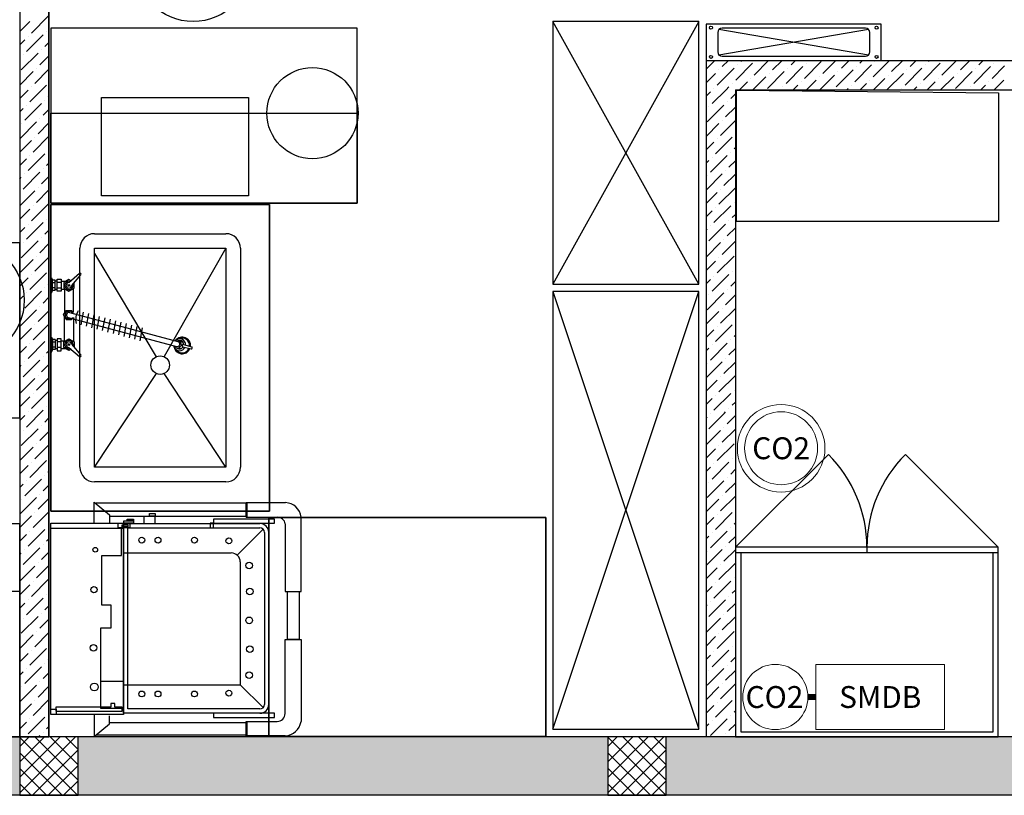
# Model space of a CAD drawing. Header units: millimetres. Extents: x -150 to 42176, y -50 to 21011.
# Tile 14 of 23: x 9805 to 13178, y 0 to 2658. Entities that reach past the tile are written whole.
import ezdxf

# ---------------------------------------------------------------- set-up
doc = ezdxf.new("R2010")
doc.units = ezdxf.units.MM
doc.header["$LTSCALE"] = 2
doc.header["$MEASUREMENT"] = 0
doc.layers.add('FIRE-EXTINGUISHER', color=1, linetype='Continuous', lineweight=20, true_color=0xff0000)
doc.layers.add('GREY SCALE', color=9, linetype='Continuous', lineweight=0, true_color=0x808080)
doc.layers.add('SMDB', color=7, linetype='Continuous', true_color=0xffffff)
doc.styles.get("Standard").update_dxf_attribs({"font": 'times.ttf'})

# ---------------------------------------------------------------- blocks, each defined once
blk = doc.blocks.new('FE-BC-C02-3')
at = {"layer": 'FIRE-EXTINGUISHER'}
blk.add_circle((0, 0), 150, dxfattribs=at)
at = {"layer": 'FIRE-EXTINGUISHER', "color": 7}
blk.add_circle((0, 0), 125, dxfattribs=at)
at = {"layer": 'FIRE-EXTINGUISHER', "insert": (0, 0), "char_height": 75, "attachment_point": 5}
blk.add_mtext_dynamic_manual_height_columns('\\pxqc;{\\Fromans|c0;CO2}', width=272.429, gutter_width=1, heights=[0], dxfattribs=at)
blk = doc.blocks.new('TUBE DETECTION AND FIRE SURESSION SYSTEM')
at = {"color": 1, "ltscale": 5, "true_color": 0xff0000, "const_width": 20}
blk.add_lwpolyline([(-27.3, 0), (0, 0)], dxfattribs=at)
at = {"layer": 'FIRE-EXTINGUISHER'}
blk.add_lwpolyline([(0, 111.7), (440.7, 111.7), (440.7, -111.7), (0, -111.7)], close=True, dxfattribs=at)
blk.add_circle((-139.1, 0), 111.7, dxfattribs=at)
at = {"layer": 'FIRE-EXTINGUISHER', "char_height": 75, "attachment_point": 5}
for s, insert in [('\\pxqc;{\\Fromans|c0;CO2}', (-142, 0)), ('\\pxqc;SMDB', (220.4, 0))]:
    blk.add_mtext_dynamic_manual_height_columns(s, width=272.429, gutter_width=1, heights=[0], dxfattribs=dict(at, insert=insert))
blk = doc.blocks.new('PLAN LAYOUT')
at = {"layer": 'GREY SCALE', "lineweight": -3}
h = blk.add_hatch(color=256, dxfattribs=at)
h.dxf.hatch_style = 1
h.paths.add_polyline_path([(15200, 0), (15200, 1970), (15400, 1970), (15400, 2043.5), (15400, 2170), (15202, 2170), (15202, 2518), (15002, 2518), (15002, 200), (14369.9, 200), (14369.9, 199.7), (12979.6, 199.7), (12979.6, 198.7), (12313.4, 198.7), (7990, 200), (7990, 850), (7590, 850), (7590, 650), (7790, 650), (7790, 0)])
h.paths.add_polyline_path([(7790, 650), (7590, 650), (7590, 850), (7790, 850)], flags=17)
h.paths.add_polyline_path([(7990, 0), (7790, 0), (7790, 200), (7990, 200)], flags=17)
h.paths.add_polyline_path([(9805, 0), (10005, 0), (10005, 200), (9805, 200)], flags=17)
h.paths.add_polyline_path([(11820, 0), (12020, 0), (12020, 200), (11820, 200)], flags=17)
h.paths.add_polyline_path([(15000, 0), (15200, 0), (15200, 200), (15000, 200)], flags=17)
h.paths.add_polyline_path([(15200, 1970), (15400, 1970), (15400, 2170), (15200, 2170)], flags=17)
for p, q in [((9805, 3070), (9805, 200)), ((9805, 3070), (9805, 200)), ((9905, 2970), (9905, 200)), ((9905, 200), (9905, 2970)), ((9845.1, 2612), (9902.6, 2669.5)), ((9805, 2617.9), (9839.4, 2652.2)), ((12132, 2651.9), (11632, 2651.9)), ((11632, 2651.9), (11632, 1751.9)), ((12132, 1751.9), (11632, 2651.9)), ((12132, 2651.9), (11632, 1751.9)), ((12132, 1751.9), (12132, 2651.9)), ((12757, 2643), (12157, 2643)), ((12157, 2643), (12157, 2518)), ((12757, 2518), (12757, 2643)), ((9827.9, 2548.8), (9885.3, 2606.3)), ((9833.6, 2600.5), (9833.6, 2600.5)), ((9896.8, 2617.8), (9896.8, 2617.8)), ((10961.4, 2629), (9911.4, 2629)), ((9911.4, 2629), (9911.4, 2029.4)), ((10961.4, 2629), (9911.4, 2629)), ((9911.4, 2629), (9911.4, 2029.4)), ((10961.4, 2029.4), (10961.4, 2629)), ((10961.4, 2029.4), (10961.4, 2629)), ((12196.5, 2613.5), (12196.5, 2547.5)), ((12713.1, 2624.1), (12200.9, 2536.9)), ((12713.1, 2536.9), (12200.9, 2624.1)), ((12702.5, 2628.5), (12211.5, 2628.5)), ((12717.5, 2547.5), (12717.5, 2613.5)), ((9805, 2571.9), (9822.1, 2589)), ((9891.1, 2566), (9905, 2580)), ((9810.6, 2485.6), (9868.1, 2543.1)), ((9816.4, 2537.3), (9816.4, 2537.3)), ((9873.8, 2502.8), (9905, 2534)), ((9879.6, 2554.6), (9879.6, 2554.6)), ((12211.5, 2532.5), (12702.5, 2532.5)), ((12157, 2518), (12757, 2518)), ((12157, 2487.9), (12187.1, 2518)), ((12157, 2518), (12157, 200)), ((12157, 2518), (14302, 2518)), ((12212.1, 2497.1), (12233, 2518)), ((12258.1, 2451.1), (12315.6, 2508.6)), ((12263.8, 2502.8), (12263.8, 2502.8)), ((12275.3, 2514.3), (12279, 2518)), ((12321.3, 2468.4), (12370.9, 2518)), ((12384.5, 2485.6), (12416.9, 2518)), ((12430.5, 2439.7), (12487.9, 2497.1)), ((12447.7, 2502.8), (12462.8, 2518)), ((12493.7, 2456.9), (12551.1, 2514.3)), ((12499.4, 2508.6), (12499.4, 2508.6)), ((12556.9, 2474.1), (12600.7, 2518)), ((12620.1, 2491.4), (12646.7, 2518)), ((12666, 2445.4), (12723.5, 2502.8)), ((12671.8, 2497.1), (12671.8, 2497.1)), ((12683.2, 2508.6), (12692.7, 2518)), ((12729.2, 2462.6), (12784.6, 2518)), ((12735, 2514.3), (12735, 2514.3)), ((12792.4, 2479.9), (12830.5, 2518)), ((12855.6, 2497.1), (12876.5, 2518)), ((12901.6, 2451.1), (12959, 2508.6)), ((12907.3, 2502.8), (12907.3, 2502.8)), ((12918.8, 2514.3), (12922.5, 2518)), ((12964.8, 2468.4), (13014.4, 2518)), ((13028, 2485.6), (13060.3, 2518)), ((13073.9, 2439.7), (13131.4, 2497.1)), ((13091.2, 2502.8), (13106.3, 2518)), ((13137.1, 2456.9), (13179.5, 2499.3)), ((13142.9, 2508.6), (13142.9, 2508.6)), ((9805, 2434), (9850.8, 2479.9)), ((9856.6, 2439.7), (9905, 2488.1)), ((9862.3, 2491.4), (9862.3, 2491.4)), ((12157, 2442), (12189.2, 2474.1)), ((12194.9, 2433.9), (12252.4, 2491.4)), ((12200.6, 2485.6), (12200.6, 2485.6)), ((12316.9, 2418), (12361.5, 2462.6)), ((12367.3, 2422.4), (12424.7, 2479.9)), ((12373, 2474.1), (12373, 2474.1)), ((12436.2, 2491.4), (12436.2, 2491.4)), ((12545.4, 2462.6), (12545.4, 2462.6)), ((12546.7, 2418), (12597.1, 2468.4)), ((12602.8, 2428.2), (12660.3, 2485.6)), ((12608.6, 2479.9), (12608.6, 2479.9)), ((12776.5, 2418), (12832.6, 2474.1)), ((12780.9, 2468.4), (12780.9, 2468.4)), ((12838.4, 2433.9), (12895.8, 2491.4)), ((12844.1, 2485.6), (12844.1, 2485.6)), ((12960.3, 2418), (13005, 2462.6)), ((13010.7, 2422.4), (13068.2, 2479.9)), ((13016.5, 2474.1), (13016.5, 2474.1)), ((13079.7, 2491.4), (13079.7, 2491.4)), ((9839.4, 2376.5), (9896.8, 2433.9)), ((12246.6, 2439.7), (12246.6, 2439.7)), ((12270.9, 2418), (12298.3, 2445.4)), ((12309.8, 2456.9), (12309.8, 2456.9)), ((12454.8, 2418), (12470.7, 2433.9)), ((12482.2, 2445.4), (12482.2, 2445.4)), ((12500.7, 2418), (12533.9, 2451.1)), ((12654.5, 2433.9), (12654.5, 2433.9)), ((12684.6, 2418), (12706.2, 2439.7)), ((12717.7, 2451.1), (12717.7, 2451.1)), ((12730.5, 2418), (12769.4, 2456.9)), ((12890.1, 2439.7), (12890.1, 2439.7)), ((12914.4, 2418), (12941.8, 2445.4)), ((12953.3, 2456.9), (12953.3, 2456.9)), ((13098.2, 2418), (13114.1, 2433.9)), ((13125.6, 2445.4), (13125.6, 2445.4)), ((13144.2, 2418), (13177.3, 2451.1)), ((9805, 2388.1), (9833.6, 2416.7)), ((9845.1, 2428.2), (9845.1, 2428.2)), ((9902.6, 2393.7), (9905, 2396.1)), ((12157, 2396), (12171.9, 2410.9)), ((12177.7, 2370.7), (12225, 2418)), ((12183.4, 2422.4), (12183.4, 2422.4)), ((12225, 2418), (12235.1, 2428.2)), ((12240.9, 2387.9), (12257, 2404.1)), ((12257, 2418), (12257, 200)), ((12257, 2418), (14302, 2418)), ((12261, 1966.1), (12261, 2416.1)), ((12261, 2416.1), (13158.7, 2407.6)), ((12419, 2428.2), (12419, 2428.2)), ((12638.6, 2418), (12643, 2422.4)), ((12826.9, 2422.4), (12826.9, 2422.4)), ((12868.4, 2418), (12878.6, 2428.2)), ((13062.4, 2428.2), (13062.4, 2428.2)), ((13158.7, 2407.6), (13158.7, 1966)), ((9822.1, 2313.3), (9879.6, 2370.7)), ((9827.9, 2365), (9827.9, 2365)), ((9891.1, 2382.2), (9891.1, 2382.2)), ((10085.1, 2054), (10085.1, 2391)), ((10085.1, 2391), (10589.1, 2391)), ((10589.1, 2391), (10589.1, 2054)), ((12160.4, 2307.5), (12217.9, 2365)), ((12229.4, 2376.5), (12229.4, 2376.5)), ((9805, 2342.1), (9816.4, 2353.5)), ((9885.3, 2330.5), (9905, 2350.2)), ((9911.4, 2029.4), (9911.4, 2337.7)), ((9911.4, 2337.7), (10651.9, 2337.7)), ((9911.4, 2029.4), (9911.4, 2337.7)), ((9911.4, 2337.7), (10651.9, 2337.7)), ((10651.9, 2337.7), (10961.4, 2337.7)), ((10964.2, 2337.7), (10961.4, 2337.7)), ((10961.4, 2337.7), (10961.4, 2029.4)), ((10961.4, 2337.7), (10961.4, 2029.4)), ((12166.2, 2359.2), (12166.2, 2359.2)), ((12223.6, 2324.7), (12257, 2358.1)), ((9805, 2250.2), (9862.3, 2307.5)), ((9810.6, 2301.8), (9810.6, 2301.8)), ((9868.1, 2267.3), (9905, 2304.2)), ((9873.8, 2319), (9873.8, 2319)), ((12157, 2258.1), (12200.6, 2301.8)), ((12206.4, 2261.5), (12257, 2312.2)), ((12212.1, 2313.3), (12212.1, 2313.3)), ((9805, 2204.2), (9845.1, 2244.3)), ((9850.8, 2204.1), (9905, 2258.3)), ((9856.6, 2255.8), (9856.6, 2255.8)), ((12157, 2212.2), (12183.4, 2238.6)), ((12189.2, 2198.4), (12246.6, 2255.8)), ((12194.9, 2250.1), (12194.9, 2250.1)), ((9833.6, 2140.9), (9891.1, 2198.4)), ((9902.6, 2209.8), (9902.6, 2209.8)), ((12240.9, 2204.1), (12240.9, 2204.1)), ((12252.4, 2215.6), (12257, 2220.2)), ((9805, 2158.3), (9827.9, 2181.1)), ((9839.4, 2192.6), (9839.4, 2192.6)), ((9896.8, 2158.1), (9905, 2166.3)), ((12157, 2166.2), (12166.2, 2175.4)), ((12171.9, 2135.2), (12229.4, 2192.6)), ((12177.7, 2186.9), (12177.7, 2186.9)), ((12235.1, 2152.4), (12257, 2174.3)), ((9816.4, 2077.7), (9873.8, 2135.2)), ((9822.1, 2129.4), (9822.1, 2129.4)), ((9885.3, 2146.6), (9885.3, 2146.6)), ((12157, 2074.3), (12212.1, 2129.4)), ((12217.9, 2089.2), (12257, 2128.3)), ((12223.6, 2140.9), (12223.6, 2140.9)), ((9805, 2112.3), (9810.6, 2117.9)), ((9879.6, 2094.9), (9905, 2120.4)), ((12160.4, 2123.7), (12160.4, 2123.7)), ((9805, 2020.4), (9856.6, 2072)), ((9862.3, 2031.7), (9905, 2074.4)), ((9868.1, 2083.4), (9868.1, 2083.4)), ((12157, 2028.3), (12194.9, 2066.2)), ((12200.6, 2026), (12257, 2082.3)), ((12206.4, 2077.7), (12206.4, 2077.7)), ((9845.1, 1968.5), (9902.6, 2026)), ((9911.4, 2029.4), (10961.4, 2029.4)), ((10961.4, 2029.4), (9911.4, 2029.4)), ((9911.4, 2029.4), (10961.4, 2029.4)), ((10961.4, 2029.4), (9911.4, 2029.4)), ((10661.4, 2024.6), (9911.4, 2024.6)), ((9911.4, 2024.6), (9911.4, 974)), ((10661.4, 2024.6), (9911.4, 2024.6)), ((9911.4, 2024.6), (9911.4, 974)), ((9911.4, 974), (9911.4, 2024.6)), ((9911.4, 2024.6), (10661.4, 2024.6)), ((9911.4, 974), (9911.4, 2024.6)), ((9911.4, 2024.6), (10661.4, 2024.6)), ((10589.1, 2054), (10085.1, 2054)), ((10661.4, 974), (10661.4, 2024.6)), ((10661.4, 974), (10661.4, 2024.6)), ((10661.4, 2024.6), (10661.4, 974)), ((10661.4, 2024.6), (10661.4, 974)), ((12252.4, 2031.7), (12252.4, 2031.7)), ((9805, 1974.4), (9839.4, 2008.8)), ((9850.8, 2020.2), (9850.8, 2020.2)), ((12157, 1982.3), (12177.7, 2003)), ((12183.4, 1962.8), (12240.9, 2020.2)), ((12189.2, 2014.5), (12189.2, 2014.5)), ((12246.6, 1980), (12257, 1990.4)), ((9827.9, 1905.3), (9885.3, 1962.8)), ((9833.6, 1957.1), (9833.6, 1957.1)), ((9896.8, 1974.3), (9896.8, 1974.3)), ((12166.2, 1899.6), (12223.6, 1957.1)), ((12235.1, 1968.5), (12235.1, 1968.5)), ((13158.7, 1966), (12261, 1966.1)), ((9805, 1928.4), (9822.1, 1945.6)), ((9891.1, 1922.6), (9905, 1936.5)), ((10061.4, 1924.6), (10511.4, 1924.6)), ((12157, 1936.4), (12160.4, 1939.8)), ((12171.9, 1951.3), (12171.9, 1951.3)), ((12229.4, 1916.8), (12257, 1944.5)), ((9805, 1893.8), (9680, 1893.8)), ((9805, 1293.8), (9805, 1893.8)), ((9810.6, 1842.1), (9868.1, 1899.6)), ((9816.4, 1893.9), (9816.4, 1893.9)), ((9873.8, 1859.4), (9905, 1890.6)), ((9879.6, 1911.1), (9879.6, 1911.1)), ((12157, 1844.5), (12206.4, 1893.9)), ((12212.1, 1853.6), (12257, 1898.5)), ((12217.9, 1905.3), (12217.9, 1905.3)), ((10011.4, 1124), (10011.4, 1874.6)), ((10061.4, 1124), (10061.4, 1874.6)), ((10061.4, 1874.6), (10511.4, 1874.6)), ((10061.4, 1857.1), (10273, 1503.1)), ((10511.4, 1874.6), (10299.5, 1503.3)), ((10511.4, 1874.6), (10511.4, 1124)), ((10561.4, 1874.6), (10561.4, 1124)), ((9805, 1790.6), (9850.8, 1836.4)), ((9856.6, 1796.2), (9905, 1844.6)), ((9862.3, 1847.9), (9862.3, 1847.9)), ((12157, 1798.5), (12189.2, 1830.7)), ((12194.9, 1790.4), (12252.4, 1847.9)), ((12200.6, 1842.1), (12200.6, 1842.1)), ((9839.4, 1733), (9896.8, 1790.4)), ((9973.2, 1757.1), (10010, 1788.8)), ((12246.6, 1796.2), (12246.6, 1796.2)), ((9805, 1744.6), (9833.6, 1773.2)), ((9845.1, 1784.7), (9845.1, 1784.7)), ((9913.5, 1773.4), (9913.5, 1722.2)), ((9913.5, 1773), (9917.3, 1764.9)), ((9917.3, 1730.5), (9917.3, 1764.9)), ((9926.8, 1764.8), (9917.3, 1764.8)), ((9926.8, 1756.5), (9917.3, 1756.5)), ((9926.8, 1730.5), (9926.8, 1764.8)), ((9933.3, 1761.6), (9926.8, 1761.6)), ((9933.3, 1727.5), (9933.3, 1768.4)), ((9933.3, 1768.4), (9946.7, 1768.4)), ((9946.7, 1757.3), (9933.3, 1757.3)), ((9946.7, 1768.4), (9946.7, 1727.5)), ((9946.7, 1761.4), (9963, 1761.4)), ((9973.9, 1767.6), (9956.6, 1757.6)), ((9956.6, 1757.6), (9956.6, 1737.6)), ((9980.8, 1763.6), (9973.9, 1767.6)), ((9983.3, 1747), (10015, 1783.8)), ((9991.2, 1737.6), (9991.2, 1756.2)), ((12157, 1752.5), (12171.9, 1767.5)), ((12177.7, 1727.2), (12235.1, 1784.7)), ((12183.4, 1778.9), (12183.4, 1778.9)), ((12240.9, 1744.5), (12257, 1760.6)), ((9822.1, 1669.8), (9879.6, 1727.2)), ((9827.9, 1721.5), (9827.9, 1721.5)), ((9891.1, 1738.7), (9891.1, 1738.7)), ((9902.6, 1750.2), (9905, 1752.7)), ((9913.5, 1722.2), (9917.3, 1730.3)), ((9926.8, 1738.8), (9917.3, 1738.8)), ((9926.8, 1730.5), (9917.3, 1730.5)), ((9933.3, 1733.7), (9926.8, 1733.7)), ((9946.7, 1737.7), (9933.3, 1737.7)), ((9946.7, 1727.5), (9933.3, 1727.5)), ((9946.7, 1734.3), (9958.1, 1734.3)), ((9956.6, 1737.6), (9973.9, 1727.6)), ((9958.1, 1736.7), (9958.1, 1650.7)), ((9973.9, 1727.6), (9991.2, 1737.6)), ((9989.1, 1654.8), (9989.1, 1736.4)), ((11632, 1751.9), (12132, 1751.9)), ((12132, 1726.9), (11632, 1726.9)), ((11632, 1726.9), (11632, 226.9)), ((11632, 226.9), (12132, 1726.9)), ((11632, 1726.9), (12132, 226.9)), ((12132, 226.9), (12132, 1726.9)), ((12160.4, 1664), (12217.9, 1721.5)), ((12229.4, 1733), (12229.4, 1733)), ((9805, 1698.6), (9816.4, 1710)), ((9885.3, 1687), (9905, 1706.7)), ((12166.2, 1715.7), (12166.2, 1715.7)), ((12223.6, 1681.3), (12257, 1714.7)), ((9805, 1606.7), (9862.3, 1664)), ((9810.6, 1658.3), (9810.6, 1658.3)), ((9868.1, 1623.8), (9905, 1660.7)), ((9873.8, 1675.5), (9873.8, 1675.5)), ((9955.5, 1646), (9964.6, 1661.9)), ((9964.6, 1661.9), (9982.9, 1661.9)), ((9976, 1654.5), (10347, 1555.1)), ((9987.1, 1654.8), (9982.9, 1661.9)), ((10022.6, 1656), (10014.3, 1612.2)), ((12157, 1614.7), (12200.6, 1658.3)), ((12206.4, 1618.1), (12257, 1668.7)), ((12212.1, 1669.8), (12212.1, 1669.8)), ((9964.6, 1630.2), (9955.5, 1646)), ((9958.1, 1555.4), (9958.1, 1641.4)), ((9964.6, 1630.2), (9982.9, 1630.2)), ((9971.5, 1637.6), (10342.5, 1538.2)), ((9982.9, 1630.2), (9987.1, 1637.3)), ((9989.1, 1637.3), (9989.1, 1555.7)), ((10041, 1651), (10032.7, 1607.2)), ((10059.4, 1646.1), (10051.1, 1602.3)), ((10077.8, 1641.2), (10069.5, 1597.4)), ((10096.2, 1636.3), (10087.9, 1592.4)), ((10114.6, 1631.3), (10106.3, 1587.5)), ((10133, 1626.4), (10124.7, 1582.6)), ((10151.4, 1621.5), (10143.1, 1577.6)), ((9805, 1560.7), (9845.1, 1600.8)), ((9850.8, 1560.6), (9905, 1614.8)), ((9856.6, 1612.3), (9856.6, 1612.3)), ((10169.8, 1616.5), (10161.5, 1572.7)), ((10188.2, 1611.6), (10179.9, 1567.8)), ((10206.6, 1606.7), (10198.3, 1562.9)), ((10225, 1601.7), (10216.7, 1557.9)), ((12157, 1568.7), (12183.4, 1595.1)), ((12189.2, 1554.9), (12246.6, 1612.3)), ((12194.9, 1606.6), (12194.9, 1606.6)), ((9833.6, 1497.4), (9891.1, 1554.9)), ((9902.6, 1566.4), (9902.6, 1566.4)), ((9913.5, 1518.7), (9913.5, 1569.8)), ((9913.5, 1569.8), (9917.3, 1561.7)), ((9926.8, 1561.6), (9917.3, 1561.6)), ((9917.3, 1561.6), (9917.3, 1527.1)), ((9926.8, 1553.3), (9917.3, 1553.3)), ((9926.8, 1561.6), (9926.8, 1527.3)), ((9933.3, 1558.4), (9926.8, 1558.4)), ((9933.3, 1564.6), (9933.3, 1523.7)), ((9946.7, 1564.6), (9933.3, 1564.6)), ((9946.7, 1554.4), (9933.3, 1554.4)), ((9946.7, 1523.7), (9946.7, 1564.6)), ((9946.7, 1557.8), (9958.1, 1557.8)), ((9956.6, 1554.4), (9973.9, 1564.4)), ((9956.6, 1534.4), (9956.6, 1554.4)), ((9973.9, 1564.4), (9991.2, 1554.4)), ((9991.2, 1554.4), (9991.2, 1535.9)), ((10340.7, 1560.7), (10337.6, 1557.6)), ((10355.2, 1556.8), (10340.7, 1560.7)), ((10359.1, 1542.2), (10355.2, 1556.8)), ((10364.9, 1551.6), (10356.7, 1553.8)), ((12240.9, 1560.6), (12240.9, 1560.6)), ((12252.4, 1572.1), (12257, 1576.8)), ((9805, 1514.8), (9827.9, 1537.6)), ((9839.4, 1549.1), (9839.4, 1549.1)), ((9896.8, 1514.7), (9905, 1522.9)), ((9913.5, 1519), (9917.3, 1527.1)), ((9926.8, 1535.6), (9917.3, 1535.6)), ((9926.8, 1527.3), (9917.3, 1527.3)), ((9933.3, 1530.4), (9926.8, 1530.4)), ((9946.7, 1534.7), (9933.3, 1534.7)), ((9933.3, 1523.7), (9946.7, 1523.7)), ((9946.7, 1530.7), (9963, 1530.7)), ((9973.9, 1524.4), (9956.6, 1534.4)), ((9973.2, 1535), (10010, 1503.3)), ((9980.8, 1528.4), (9973.9, 1524.4)), ((9983.3, 1545.1), (10015, 1508.3)), ((10332.5, 1540.9), (10333.9, 1535.4)), ((10333.9, 1535.4), (10348.5, 1531.5)), ((10348.5, 1531.5), (10359.1, 1542.2)), ((10351.4, 1534), (10359.8, 1531.7)), ((10363.7, 1537.4), (10392.3, 1529.7)), ((10365.7, 1544.7), (10394.3, 1537.1)), ((12157, 1522.7), (12166.2, 1531.9)), ((12171.9, 1491.7), (12229.4, 1549.1)), ((12177.7, 1543.4), (12177.7, 1543.4)), ((12235.1, 1508.9), (12257, 1530.8)), ((9816.4, 1434.2), (9873.8, 1491.7)), ((9822.1, 1485.9), (9822.1, 1485.9)), ((9885.3, 1503.2), (9885.3, 1503.2)), ((12157, 1430.8), (12212.1, 1485.9)), ((12217.9, 1445.7), (12257, 1484.8)), ((12223.6, 1497.4), (12223.6, 1497.4)), ((9805, 1468.8), (9810.6, 1474.4)), ((9879.6, 1451.5), (9905, 1476.9)), ((12160.4, 1480.2), (12160.4, 1480.2)), ((9805, 1376.9), (9856.6, 1428.5)), ((9862.3, 1388.3), (9905, 1430.9)), ((9868.1, 1440), (9868.1, 1440)), ((10061.4, 1124), (10273.4, 1445.3)), ((10511.4, 1124), (10299.5, 1445.3)), ((12157, 1384.8), (12194.9, 1422.7)), ((12200.6, 1382.5), (12257, 1438.9)), ((12206.4, 1434.2), (12206.4, 1434.2)), ((12252.4, 1388.3), (12252.4, 1388.3)), ((9805, 1330.9), (9839.4, 1365.3)), ((9845.1, 1325.1), (9902.6, 1382.5)), ((9850.8, 1376.8), (9850.8, 1376.8)), ((12157, 1338.9), (12177.7, 1359.5)), ((12183.4, 1319.3), (12240.9, 1376.8)), ((12189.2, 1371), (12189.2, 1371)), ((9827.9, 1261.9), (9885.3, 1319.3)), ((9896.8, 1330.8), (9896.8, 1330.8)), ((12235.1, 1325.1), (12235.1, 1325.1)), ((12246.6, 1336.6), (12257, 1347)), ((9680, 1293.8), (9805, 1293.8)), ((9805, 1285), (9822.1, 1302.1)), ((9833.6, 1313.6), (9833.6, 1313.6)), ((9891.1, 1279.1), (9905, 1293.1)), ((12157, 1292.9), (12160.4, 1296.3)), ((12166.2, 1256.1), (12219.5, 1309.5)), ((12171.9, 1307.8), (12171.9, 1307.8)), ((12219.5, 1309.5), (12223.6, 1313.6)), ((12229.4, 1273.4), (12257, 1301)), ((9810.6, 1198.7), (9868.1, 1256.1)), ((9816.4, 1250.4), (9816.4, 1250.4)), ((9879.6, 1267.6), (9879.6, 1267.6)), ((12157, 1201), (12206.4, 1250.4)), ((12212.1, 1210.2), (12257, 1255)), ((12217.9, 1261.9), (12217.9, 1261.9)), ((9873.8, 1215.9), (9905, 1247.1)), ((9805, 1147.1), (9850.8, 1192.9)), ((9856.6, 1152.7), (9905, 1201.1)), ((9862.3, 1204.4), (9862.3, 1204.4)), ((12157, 1155), (12189.2, 1187.2)), ((12194.9, 1147), (12252.4, 1204.4)), ((12200.6, 1198.7), (12200.6, 1198.7)), ((9839.4, 1089.5), (9896.8, 1147)), ((12246.6, 1152.7), (12246.6, 1152.7)), ((12257.6, 850), (12575.8, 1168.2)), ((13157.7, 850), (12839.5, 1168.2)), ((9805, 1101.1), (9833.6, 1129.7)), ((9845.1, 1141.2), (9845.1, 1141.2)), ((10511.4, 1124), (10061.4, 1124)), ((12157, 1109.1), (12171.9, 1124)), ((12177.7, 1083.8), (12235.1, 1141.2)), ((12183.4, 1135.5), (12183.4, 1135.5)), ((12240.9, 1101), (12257, 1117.1)), ((9822.1, 1026.3), (9879.6, 1083.8)), ((9891.1, 1095.3), (9891.1, 1095.3)), ((9902.6, 1106.8), (9905, 1109.2)), ((12229.4, 1089.5), (12229.4, 1089.5)), ((9805, 1055.2), (9816.4, 1066.5)), ((9827.9, 1078), (9827.9, 1078)), ((9885.3, 1043.6), (9905, 1063.2)), ((10511.4, 1074), (10061.4, 1074)), ((12160.4, 1020.6), (12217.9, 1078)), ((12166.2, 1072.3), (12166.2, 1072.3)), ((12223.6, 1037.8), (12257, 1071.2)), ((9805, 963.2), (9862.3, 1020.6)), ((9810.6, 1014.8), (9810.6, 1014.8)), ((9868.1, 980.4), (9905, 1017.3)), ((9873.8, 1032.1), (9873.8, 1032.1)), ((12157, 971.2), (12200.6, 1014.8)), ((12206.4, 974.6), (12257, 1025.2)), ((12212.1, 1026.3), (12212.1, 1026.3)), ((10060.5, 932.1), (10060.5, 1004.5)), ((10060.5, 1004.5), (10112.9, 961.6)), ((10580.9, 1000.6), (10065.3, 1000.6)), ((10715.6, 1002.8), (10580.9, 1002.8)), ((10580.9, 953.7), (10580.9, 1002.8)), ((10584.6, 953.7), (10584.6, 1002.8)), ((10715.6, 1002.8), (10715.6, 1002.8)), ((9805, 917.3), (9845.1, 957.4)), ((9850.8, 917.2), (9905, 971.3)), ((9856.6, 968.9), (9856.6, 968.9)), ((9911.4, 974), (10661.4, 974)), ((9911.4, 974), (10661.4, 974)), ((10661.4, 974), (9911.4, 974)), ((10661.4, 974), (9911.4, 974)), ((10112.9, 961.6), (10112.9, 933.7)), ((10112.9, 956.5), (10580.9, 956.5)), ((10173.5, 940.4), (10173.5, 946.4)), ((10173.5, 946.4), (10194.6, 946.4)), ((10194.6, 946.4), (10194.6, 940.4)), ((10230.9, 932.1), (10230.9, 956.5)), ((10250.3, 956.5), (10250.3, 965.8)), ((10250.3, 965.8), (10269.7, 965.8)), ((10269.7, 956.5), (10250.3, 956.5)), ((10269.7, 965.8), (10269.7, 956.5)), ((10269.7, 932.1), (10269.7, 956.5)), ((10469.4, 946.8), (10469.4, 932.1)), ((10678, 946.8), (10469.4, 946.8)), ((10580.9, 953.7), (10688.2, 953.7)), ((11608.1, 951.5), (10658.1, 951.9)), ((10658.1, 951.9), (10658.1, 201.9)), ((11608.1, 951.5), (10658.1, 951.9)), ((10658.1, 951.9), (10658.1, 201.9)), ((10658.1, 201.9), (10658.1, 951.9)), ((10658.1, 951.9), (11608.1, 951.5)), ((10658.1, 201.9), (10658.1, 951.9)), ((10658.1, 951.9), (11608.1, 951.5)), ((10678, 932.1), (10678, 946.8)), ((10768.8, 698.9), (10768.8, 953.7)), ((11608.1, 201.5), (11608.1, 951.5)), ((11608.1, 201.5), (11608.1, 951.5)), ((11608.1, 951.5), (11608.1, 201.5)), ((11608.1, 951.5), (11608.1, 201.5)), ((12157, 925.2), (12183.4, 951.6)), ((12189.2, 911.4), (12246.6, 968.9)), ((12194.9, 963.1), (12194.9, 963.1)), ((9805, 930), (8840, 930)), ((9805, 200), (9805, 930)), ((9833.6, 854), (9891.1, 911.4)), ((9902.6, 922.9), (9902.6, 922.9)), ((9911.4, 913.9), (9911.4, 932.1)), ((9911.4, 932.1), (10160.3, 932.1)), ((9911.4, 276.8), (9911.4, 932.1)), ((9911.4, 932.1), (10160.3, 932.1)), ((10153.6, 913.9), (9911.4, 913.9)), ((10160.3, 913.9), (9911.4, 913.9)), ((10142.2, 916.6), (10142.2, 932.1)), ((10142.2, 932.1), (10182.4, 932.1)), ((10182.4, 916.6), (10142.2, 916.6)), ((10153.6, 821.7), (10153.6, 913.9)), ((10156.4, 920.6), (10156.4, 926.8)), ((10156.4, 926.8), (10175.7, 926.8)), ((10175.7, 920.6), (10156.4, 920.6)), ((10160.3, 932.1), (10160.3, 913.9)), ((10160.3, 932.1), (10160.3, 276.8)), ((10161.1, 281.2), (10161.1, 931.2)), ((10161.1, 931.2), (10628, 931.2)), ((10162.3, 932.1), (10162.3, 940.4)), ((10162.3, 940.4), (10194.6, 940.4)), ((10194.6, 932.1), (10162.3, 932.1)), ((10194.6, 940.4), (10173.5, 940.4)), ((10175.7, 926.8), (10175.7, 920.6)), ((10175.8, 295.9), (10175.8, 916.6)), ((10175.8, 916.6), (10628, 916.6)), ((10182.4, 932.1), (10182.4, 916.6)), ((10194.6, 940.4), (10194.6, 932.1)), ((10469.4, 932.1), (10457.2, 932.1)), ((10457.2, 932.1), (10457.2, 916.6)), ((10457.2, 916.6), (10469.4, 916.6)), ((10469.4, 932.1), (10678, 932.1)), ((10469.4, 916.6), (10469.4, 932.1)), ((10549.9, 823.2), (10638.9, 912.1)), ((10714.9, 930.1), (10714.9, 698.9)), ((12240.9, 917.2), (12240.9, 917.2)), ((12252.4, 928.7), (12257, 933.3)), ((9805, 871.3), (9827.9, 894.2)), ((9839.4, 905.7), (9839.4, 905.7)), ((9896.8, 871.2), (9905, 879.4)), ((10643.4, 901.1), (10643.4, 311.3)), ((10658.1, 901.1), (10658.1, 311.3)), ((12157, 879.3), (12166.2, 888.4)), ((12171.9, 848.2), (12229.4, 905.7)), ((12177.7, 899.9), (12177.7, 899.9)), ((12235.1, 865.5), (12257, 887.3)), ((9816.4, 790.8), (9873.8, 848.2)), ((9885.3, 859.7), (9885.3, 859.7)), ((12223.6, 854), (12223.6, 854)), ((13157.7, 850), (12257.6, 850)), ((12257.6, 850), (12257.7, 200)), ((12707.7, 850), (12707.7, 832)), ((13157.7, 200), (13157.7, 850)), ((9805, 825.4), (9810.6, 831)), ((9822.1, 842.5), (9822.1, 842.5)), ((9879.6, 808), (9905, 833.4)), ((10086.8, 651.2), (10086.8, 821.7)), ((10086.8, 821.7), (10153.6, 821.7)), ((10160.9, 377.8), (10160.9, 830.5)), ((10160.9, 830.5), (10529.9, 830.5)), ((12157, 787.3), (12212.1, 842.5)), ((12160.4, 836.7), (12160.4, 836.7)), ((12217.9, 802.3), (12257, 841.4)), ((12257.6, 832), (13157.7, 832)), ((12275.6, 832), (12275.7, 218)), ((13139.7, 218), (13139.7, 832)), ((9805, 733.4), (9856.6, 785)), ((9862.3, 744.8), (9905, 787.5)), ((9868.1, 796.5), (9868.1, 796.5)), ((10560.8, 799.6), (10560.8, 377.8)), ((12157, 741.4), (12194.9, 779.3)), ((12200.6, 739.1), (12257, 795.4)), ((12206.4, 790.8), (12206.4, 790.8)), ((12252.4, 744.8), (12252.4, 744.8)), ((9805, 687.5), (9839.4, 721.8)), ((9845.1, 681.6), (9902.6, 739.1)), ((9850.8, 733.3), (9850.8, 733.3)), ((12157, 695.4), (12177.7, 716.1)), ((12183.4, 675.9), (12240.9, 733.3)), ((12189.2, 727.6), (12189.2, 727.6)), ((8860.6, 700), (9805, 700)), ((9805, 700), (9805, 200)), ((9827.9, 618.4), (9885.3, 675.9)), ((9896.8, 687.4), (9896.8, 687.4)), ((10714.9, 698.9), (10768.8, 698.9)), ((10722.3, 533.9), (10722.3, 698.9)), ((10722.3, 698.9), (10762.2, 698.9)), ((10762.2, 698.9), (10762.2, 533.9)), ((12235.1, 681.6), (12235.1, 681.6)), ((12246.6, 693.1), (12257, 703.5)), ((9805, 641.5), (9822.1, 658.6)), ((9833.6, 670.1), (9833.6, 670.1)), ((9891.1, 635.6), (9905, 649.6)), ((10118.3, 651.2), (10086.8, 651.2)), ((10118.3, 574.4), (10118.3, 651.2)), ((12157, 649.4), (12160.4, 652.9)), ((12166.2, 612.7), (12223.6, 670.1)), ((12171.9, 664.4), (12171.9, 664.4)), ((12229.4, 629.9), (12257, 657.5)), ((9810.6, 555.2), (9868.1, 612.7)), ((9879.6, 624.2), (9879.6, 624.2)), ((12212.1, 566.7), (12257, 611.6)), ((12217.9, 618.4), (12217.9, 618.4)), ((9816.4, 606.9), (9816.4, 606.9)), ((9873.8, 572.4), (9905, 603.6)), ((10083, 390.6), (10083, 574.4)), ((10083, 574.4), (10118.3, 574.4)), ((12157, 557.5), (12206.4, 606.9)), ((9805, 503.6), (9850.8, 549.5)), ((9856.6, 509.2), (9905, 557.7)), ((9862.3, 561), (9862.3, 561)), ((12157, 511.6), (12189.2, 543.7)), ((12194.9, 503.5), (12252.4, 561)), ((12200.6, 555.2), (12200.6, 555.2)), ((10714.3, 280.4), (10714.3, 533.9)), ((10714.3, 533.9), (10768.8, 533.9)), ((10762.2, 533.9), (10722.3, 533.9)), ((10768.8, 533.9), (10768.8, 253)), ((12246.6, 509.2), (12246.6, 509.2)), ((9805, 457.7), (9833.6, 486.3)), ((9839.4, 446.1), (9896.8, 503.5)), ((9845.1, 497.8), (9845.1, 497.8)), ((12157, 465.6), (12171.9, 480.5)), ((12177.7, 440.3), (12235.1, 497.8)), ((12183.4, 492), (12183.4, 492)), ((12240.9, 457.5), (12257, 473.7)), ((9822.1, 382.9), (9879.6, 440.3)), ((9891.1, 451.8), (9891.1, 451.8)), ((9902.6, 463.3), (9905, 465.7)), ((12229.4, 446.1), (12229.4, 446.1)), ((9805, 411.7), (9816.4, 423.1)), ((9827.9, 434.6), (9827.9, 434.6)), ((9885.3, 400.1), (9905, 419.8)), ((12160.4, 377.1), (12217.9, 434.6)), ((12166.2, 428.8), (12166.2, 428.8)), ((12223.6, 394.3), (12257, 427.7)), ((9805, 319.8), (9862.3, 377.1)), ((9810.6, 371.4), (9810.6, 371.4)), ((9868.1, 336.9), (9905, 373.8)), ((9873.8, 388.6), (9873.8, 388.6)), ((10083, 297), (10083, 390.6)), ((10083, 390.6), (10160.9, 390.6)), ((10160.9, 390.6), (10160.9, 297)), ((10560.8, 377.8), (10160.9, 377.8)), ((10560.8, 378.4), (10638.9, 300.4)), ((12157, 327.7), (12200.6, 371.4)), ((12206.4, 331.1), (12257, 381.8)), ((12212.1, 382.9), (12212.1, 382.9)), ((9805, 273.8), (9845.1, 313.9)), ((9850.8, 273.7), (9905, 327.9)), ((9856.6, 325.4), (9856.6, 325.4)), ((10130.4, 314.4), (10117.4, 314.4)), ((10117.4, 314.4), (10117.4, 302.2)), ((10130.4, 302.2), (10130.4, 314.4)), ((12157, 281.8), (12183.4, 308.2)), ((12189.2, 267.9), (12246.6, 325.4)), ((12194.9, 319.7), (12194.9, 319.7)), ((9902.6, 279.4), (9902.6, 279.4)), ((9911.4, 276.8), (9911.4, 294.9)), ((9911.4, 294.9), (9929.4, 294.9)), ((9929.4, 276.8), (9911.4, 276.8)), ((10160.3, 276.8), (9911.4, 276.8)), ((10117.5, 302.2), (9928.8, 302.2)), ((9928.8, 302.2), (9928.8, 288.6)), ((9928.8, 288.6), (10155.8, 288.6)), ((9929.4, 294.9), (9929.4, 276.8)), ((10060.5, 274.4), (10060.5, 201.9)), ((10160.9, 297), (10083, 297)), ((10112.9, 244.8), (10112.9, 272.8)), ((10155.8, 302.2), (10130.4, 302.2)), ((10155.8, 288.6), (10155.8, 302.2)), ((10628, 281.2), (10161.1, 281.2)), ((10628, 295.9), (10175.8, 295.9)), ((10469.4, 281.2), (10469.4, 266.5)), ((10678, 281.2), (10469.4, 281.2)), ((10678, 266.5), (10678, 281.2)), ((12240.9, 273.7), (12240.9, 273.7)), ((12252.4, 285.2), (12257, 289.8)), ((9805, 227.9), (9827.9, 250.7)), ((9833.6, 210.5), (9891.1, 267.9)), ((9839.4, 262.2), (9839.4, 262.2)), ((10060.5, 201.9), (10112.9, 244.8)), ((10112.9, 250), (10580.9, 250)), ((10469.4, 266.5), (10678, 266.5)), ((10580.9, 253), (10686.9, 253)), ((10580.9, 203.9), (10580.9, 253)), ((10584.6, 203.9), (10584.6, 253)), ((12157, 235.8), (12166.2, 245)), ((12171.9, 204.8), (12229.4, 262.2)), ((12177.7, 256.5), (12177.7, 256.5)), ((12235.1, 222), (12257, 243.9)), ((9869.1, 200), (9873.8, 204.8)), ((9885.3, 216.2), (9885.3, 216.2)), ((9896.8, 227.7), (9905, 235.9)), ((10580.9, 205.9), (10065.3, 205.9)), ((10714.3, 203.9), (10580.9, 203.9)), ((10583, 205.9), (10583, 205.9)), ((10583, 205.9), (10583, 205.9)), ((10714.3, 203.9), (10714.3, 203.9)), ((11632, 226.9), (12132, 226.9)), ((12223.6, 210.5), (12223.6, 210.5)), ((12275.7, 218), (13139.7, 218)), ((15000, 200), (7990, 200)), ((8840, 200), (9805, 200)), ((9805, 200), (8860.6, 200)), ((9805, 167.7), (9837.3, 200)), ((9805, 114.7), (9890.3, 200)), ((9805, 61.7), (9943.3, 200)), ((9805, 8.6), (9996.4, 200)), ((10005, 200), (9805, 200)), ((9805, 200), (9805, 0)), ((9805, 200), (9905, 200)), ((10003.4, 0), (9805, 198.4)), ((10005, 51.5), (9856.5, 200)), ((10005, 104.5), (9909.5, 200)), ((10005, 157.5), (9962.5, 200)), ((10005, 0), (10005, 200)), ((10658.1, 201.9), (11608.1, 201.5)), ((10658.1, 201.9), (11608.1, 201.5)), ((11608.1, 201.5), (10658.1, 201.9)), ((11608.1, 201.5), (10658.1, 201.9)), ((11820, 167.5), (11852.5, 200)), ((11820, 114.5), (11905.5, 200)), ((11820, 61.4), (11958.6, 200)), ((11820, 8.4), (12011.6, 200)), ((12020, 200), (11820, 200)), ((11820, 200), (11820, 0)), ((12018.7, 0), (11820, 198.7)), ((12020, 51.7), (11871.7, 200)), ((12020, 104.8), (11924.8, 200)), ((12020, 157.8), (11977.8, 200)), ((12020, 0), (12020, 200)), ((12257.7, 200), (13157.7, 200)), ((9950.4, 0), (9805, 145.4)), ((9849.4, 0), (10005, 155.6)), ((11965.7, 0), (11820, 145.7)), ((11864.6, 0), (12020, 155.4)), ((9902.4, 0), (10005, 102.6)), ((11917.7, 0), (12020, 102.3)), ((9897.4, 0), (9805, 92.4)), ((11912.6, 0), (11820, 92.6)), ((9844.3, 0), (9805, 39.3)), ((9955.5, 0), (10005, 49.5)), ((11859.6, 0), (11820, 39.6)), ((11970.7, 0), (12020, 49.3)), ((15200, 0), (7790, 0)), ((9805, 0), (10005, 0)), ((11820, 0), (12020, 0))]:
    blk.add_line(p, q, dxfattribs=at)
for centre, radius in [((10399.4, 2851.6), 200), ((12173.4, 2630.5), 5.15), ((12740.6, 2630.5), 5.15), ((12173.4, 2530.5), 5.15), ((12740.6, 2530.5), 5.15), ((10808, 2337.7), 156.2), ((9620.6, 1696.4), 200), ((10286.4, 1474.3), 31.8), ((10223.2, 874.6), 9.99), ((10278.9, 874.6), 9.99), ((10403.7, 874.6), 9.99), ((10521.8, 871.8), 9.99), ((10064, 841.6), 8.09), ((10591, 787.5), 11.4), ((10059.5, 705.1), 10.7), ((10593.3, 698.4), 11.4), ((10591, 599.6), 11.4), ((10058, 505.1), 11.3), ((10593.3, 500.8), 11.4), ((10591, 411.7), 11.4), ((10060.8, 371.2), 13.1), ((10223.2, 347.3), 9.99), ((10278.9, 347.3), 9.99), ((10403.7, 347.3), 9.99), ((10521.8, 350.2), 9.99)]:
    blk.add_circle(centre, radius, dxfattribs=at)
for centre, radius, start, end in [((12211.5, 2613.5), 15, 90, 180), ((12702.5, 2613.5), 15, 0, 90), ((12211.5, 2547.5), 15, 180, 270), ((12702.5, 2547.5), 15, 270, 0), ((10061.4, 1874.6), 50, 90, 180), ((10511.4, 1874.6), 50, 0, 90), ((12257.6, 850), 450, 0.0042, 45.0047), ((13157.7, 850), 450, 135, 180.0005), ((10061.4, 1124), 50, 180, 270), ((10511.4, 1124), 50, 270, 0), ((10714, 947.7), 55.2, 6.2409, 88.2976), ((10687.8, 926.4), 27.3, 7.7686, 89.1184), ((10628, 901.1), 30.1, 360, 90), ((10628, 901.1), 15.5, 0, 90), ((10529.9, 799.6), 30.9, 0, 90), ((10628, 311.3), 15.5, 270, 360), ((10628, 311.3), 30.1, 270, 360), ((10686.9, 280.4), 27.4, 270.0613, 359.8521), ((10712.1, 261.1), 57.3, 272.2245, 351.8721)]:
    blk.add_arc(centre, radius, start, end, dxfattribs=at)
for centre, major_axis, ratio, start_param, end_param in [((10011.9, 1785.7), (-2.53, 2.53), 1, 3.355981, 6.068797), ((9973.9, 1747.6), (9.97, 9.97), 1, 0.494516, 5.793903), ((9973.8, 1747.6), (6.74, 6.74), 1, 0.844974, 5.438212), ((9973.8, 1747.6), (-2.25, 2.25), 1, 5.497787, 11.780972), ((9973.8, 1646), (-11.8, 6.4), 1, 4.081822, 8.953559), ((9973.8, 1646), (-7.86, 3.88), 0.995971, -1.37533, 1.766263), ((10053.3, 1629.6), (-40, 40), 1, 0.20779, 1.018908), ((9973.9, 1544.4), (-9.97, 9.97), 1, 3.630875, 8.930262), ((9973.8, 1544.5), (-6.74, 6.74), 1, 3.986566, 8.579804), ((10361.7, 1541.5), (-0.4, 28.6), 1, 4.580889, 7.16581), ((10361.7, 1541.5), (-0.4, 28.6), 1, 4.580889, 7.16581), ((10361.7, 1541.5), (-0.4, 28.6), 1, 4.580889, 7.16581), ((10353.3, 1544.9), (-13.9, 13.9), 1, 3.820344, 6.118682), ((10353.3, 1544.9), (13.9, 13.9), 1, 0.908402, 1.406293), ((10353.3, 1544.9), (13.9, 13.9), 1, 0.908402, 1.406293), ((10345, 1546.6), (7.41, 4.61), 1, 3.864082, 7.065249), ((10345, 1546.6), (7.51, 4.46), 1, 3.884457, 7.085624), ((10345, 1546.6), (7.51, 4.46), 1, 3.884457, 7.085624), ((10353.5, 1545.2), (-9.27, 9.27), 1, 4.439051, 5.721365), ((10353.5, 1545.2), (-9.27, 9.27), 1, 4.439051, 5.721365), ((10353.5, 1545.2), (-9.27, 9.27), 1, 3.871935, 5.721365), ((10361.7, 1541.5), (18, 18), 1, 5.400363, 7.51011), ((10361.7, 1541.5), (18, 18), 1, 5.400363, 7.51011), ((10361.7, 1541.5), (18, 18), 1, 5.400363, 7.51011), ((10353.3, 1544.9), (-13.9, 13.9), 1, 3.820344, 5.620791), ((10353.3, 1544.9), (-13.9, 13.9), 1, 3.820344, 5.620791), ((9973.8, 1544.5), (-2.25, 2.25), 1, 5.497787, 11.780972), ((10361.7, 1541.5), (23.1, 16.9), 1, 2.650354, 5.266747), ((10361.7, 1541.5), (23.1, 16.9), 1, 2.650354, 5.266747), ((10352.8, 1543.2), (13.9, 13.9), 1, 2.782498, 5.080835), ((10352.8, 1543.2), (13.9, 13.9), 1, 2.782498, 5.080835), ((10361.7, 1541.5), (-18, 18), 1, 1.33767, 3.528402), ((10361.7, 1541.5), (-18, 18), 1, 1.33767, 3.528402), ((10361.7, 1541.5), (-18, 18), 1, 1.33767, 3.528402), ((10352.9, 1542.8), (-9.27, 9.27), 1, 1.682109, 3.458448), ((10352.9, 1542.8), (-9.27, 9.27), 1, 1.682109, 3.458448), ((10352.9, 1542.8), (-9.27, 9.27), 1, 1.682109, 3.458448), ((10365.8, 1540.8), (2.82, 2.82), 1, 0.815022, 3.373768), ((10365.8, 1540.8), (2.82, 2.82), 1, 0.815022, 3.373768), ((10365.8, 1540.8), (2.82, 2.82), 1, 0.815022, 3.373768), ((10353.5, 1545.2), (-9.27, 9.27), 1, 3.871935, 4.439051), ((10353.5, 1545.2), (-9.27, 9.27), 1, 3.871935, 4.439051), ((10392.2, 1533.7), (2.82, 2.82), 1, 3.956614, 6.515361), ((10392.2, 1533.7), (2.82, 2.82), 1, 3.956614, 6.515361), ((10392.2, 1533.7), (2.82, 2.82), 1, 3.956614, 6.515361), ((10011.9, 1506.3), (2.53, 2.53), 1, 3.355981, 6.068797)]:
    blk.add_ellipse(centre, major_axis=major_axis, ratio=ratio, start_param=start_param, end_param=end_param, dxfattribs=at)

msp = doc.modelspace()

# ---------------------------------------------------------------- block references
at = {"layer": 'FIRE-EXTINGUISHER'}
msp.add_blockref('FE-BC-C02-3', (12413.8, 1189.3), dxfattribs=at)
at = {"layer": 'GREY SCALE', "lineweight": -3}
msp.add_blockref('PLAN LAYOUT', (0, 0), dxfattribs=at)
at = {"layer": 'SMDB'}
msp.add_blockref('TUBE DETECTION AND FIRE SURESSION SYSTEM', (12533, 336.8), dxfattribs=at)

doc.saveas('drawing.dxf')
